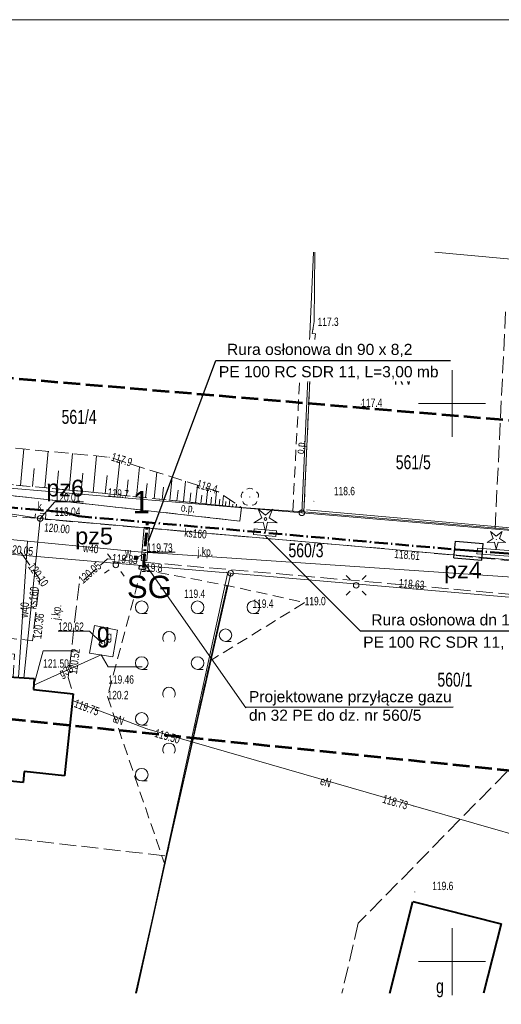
# Model space of a CAD drawing. Header units: metres. Extents: x 6522727 to 6522922, y 5980994 to 5981134.
# Tile 253 of 256: x 6522811 to 6522854, y 5981046 to 5981134. Entities that reach past the tile are written whole.
import ezdxf

# ---------------------------------------------------------------- set-up
doc = ezdxf.new("R2010")
doc.units = ezdxf.units.M
doc.header["$MEASUREMENT"] = 0
doc.set_wipeout_variables(frame=1)
for name, pattern in [('1.5_0.5', [2, 1.5, -0.5]), ('ACAD_ISO04W100', [30.5, 24, -3, 0.5, -3]), ('ACAD_ISO10W100', [18.5, 12, -3, 0.5, -3]), ('mz1.0_0.5', [1.5, 1, -0.5]), ('mz1.25_0.5', [1.75, 1.25, -0.5])]:
    doc.linetypes.add(name, pattern=pattern)
doc.layers.get('0').update_dxf_attribs({"color": 2})
for name, color, linetype, lineweight in [('-HYBRIS - GAZOCIAG - OPISY', 52, 'Continuous', 20), ('-HYBRIS - GAZOCIĄG - RURA OSŁONOWA', 52, 'Continuous', 20), ('-HYBRIS - GAZOCIĄG - TRASA', 52, 'ACAD_ISO04W100', 50), ('-HYBRIS - KOMORY MONTAŻOWE', 4, 'Continuous', 30), ('-HYBRIS - PRZYŁĄCZE - OPISY', 251, 'Continuous', 20), ('-HYBRIS - PRZYŁĄCZE - RURA OSŁONOWA', 251, 'Continuous', 20), ('-HYBRIS - PRZYŁĄCZE - TRASA', 251, 'ACAD_ISO04W100', 50), ('000 Inne (niezydentyfikowane)', 7, 'Continuous', 0), ('202-Punkt graniczny stabilizowany trwale', 7, 'Continuous', 0), ('209-Opis konturu klasyfikacyjnego', 7, 'Continuous', 0), ('211-Nr działki', 7, 'Continuous', 0), ('217-Granica konturu klasyfikcyjnego', 7, 'Continuous', 0), ('219-Linia granicy', 7, 'Continuous', 0), ('312-Budynek (powierzchnia)', 7, 'Continuous', 0), ('312-Numer ewidencyjny budynku-Atr124', 7, 'Continuous', 0), ('623-Punkt rzędnej przewodu-SGPOD', 7, 'Continuous', 0), ('623-Punkt rzędnej przewodu-SGPOD-Atr2', 7, 'Continuous', 0), ('623-Punkt rzędnej przewodu-SGPOD-Atr3', 7, 'Continuous', 0), ('625-Punkt rzędnej przewodu-SEPOD', 7, 'Continuous', 0), ('625-Punkt rzędnej przewodu-SEPOD-Atr2', 7, 'Continuous', 0), ('903-Żywopłot', 7, 'Continuous', 0), ('brama (linia)', 7, 'Continuous', 0), ('brama (linia) - symbol', 7, 'Continuous', 0), ('drzewo iglaste (punkt)', 7, 'Continuous', 0), ('drzewo iglaste - pomnik przyrody (punkt)', 7, 'Continuous', 0), ('drzewo liściaste (punkt)', 7, 'Continuous', 0), ('inny obiekt przyrodniczy (powierzchnia)', 7, 'Continuous', 0), ('inny obiekt przyrodniczy (powierzchnia)-Atr17', 7, 'Continuous', 0), ('jezdnia (powierzchnia)', 7, 'Continuous', 0), ('jezdnia (powierzchnia)-Atr17', 7, 'Continuous', 0), ('komora podziemna - przewód gazowy (powierzchnia)', 7, 'Continuous', 0), ('komora podziemna - przewód gazowy (powierzchnia)-Atr17', 7, 'Continuous', 0), ('latarnia (punkt)', 7, 'Continuous', 0), ('Level 18', 7, 'Continuous', 0), ('Level 41', 7, 'Continuous', 0), ('Level 63', 7, 'Continuous', 0), ('ogrodzenie trwałe (linia)', 7, 'Continuous', 0), ('przewód elektroenergetyczny (linia)', 7, 'Continuous', 0), ('przewód elektroenergetyczny (linia)-Atr1', 7, 'Continuous', 0), ('przewód gazowy (linia)', 7, 'Continuous', 0), ('przewód gazowy (linia)-Atr1', 7, 'Continuous', 0), ('przewód kanalizacyjny (linia)', 7, 'Continuous', 0), ('przewód kanalizacyjny (linia)-Atr1', 7, 'Continuous', 0), ('przewód wodociągowy (linia)', 7, 'Continuous', 0), ('przewód wodociągowy (linia)-Atr1', 7, 'Continuous', 0), ('punkt o określonej wysokości (sieć gazowa)', 7, 'Continuous', 0), ('punkt o określonej wysokości (sieć gazowa)-Atr2', 7, 'Continuous', 0), ('punkt o określonej wysokości (sieć kanalizacyjna)', 7, 'Continuous', 0), ('punkt o określonej wysokości (sieć kanalizacyjna)-Atr2', 7, 'Continuous', 0), ('punkt o określonej wysokości (sieć kanalizacyjna)-Atr3', 7, 'Continuous', 0), ('punkt o określonej wysokości (sieć wodociągowa)', 7, 'Continuous', 0), ('punkt o określonej wysokości (sieć wodociągowa)-Atr2', 7, 'Continuous', 0), ('punkt wysokościowy naturalny', 7, 'Continuous', 0), ('punkt wysokościowy naturalny-Atr2', 7, 'Continuous', 0), ('punkt wysokościowy sztuczny', 7, 'Continuous', 0), ('punkt wysokościowy sztuczny-Atr2', 7, 'Continuous', 0), ('skarpa nieumocniona (powierzchnia)', 7, 'Continuous', 0), ('właz okrągły - siec gazowa (punkt)', 7, 'Continuous', 0), ('właz okrągły - siec gazowa (punkt)-Atr17', 7, 'Continuous', 0), ('właz okrągły - siec kanalizacyjna (punkt)', 7, 'Continuous', 0), ('właz okrągły - siec kanalizacyjna (punkt)-Atr17', 7, 'Continuous', 0), ('zadrzewienie (powierzchnia)', 7, 'Continuous', 0), ('zadrzewienie (powierzchnia) - symbol', 7, 'Continuous', 0), ('zasuwa - siec wodociągowa (punkt)', 7, 'Continuous', 0), ('zasuwa - siec wodociągowa (punkt)-Atr17', 7, 'Continuous', 0)]:
    doc.layers.add(name, color=color, linetype=linetype, lineweight=lineweight)
doc.styles.add('- POSESJA -', font='arial.ttf', dxfattribs={"height": 1})
doc.styles.get("Standard").update_dxf_attribs({"font": 'txt.shx', "width": 0.75})
doc.linetypes.add('902-500', pattern='A,3.75,[1,ksztalty.shx,S=0.5,R=0,X=0,Y=0],3.75', length=7.5)
doc.linetypes.add('903-500', pattern='A,0,-0.001,[6,ksztalty.shx,S=0.667,R=0,X=0,Y=0],0,-3', length=3.001)

# ---------------------------------------------------------------- blocks, each defined once
blk = doc.blocks.new('202')
at = {"color": 0, "linetype": 'Continuous', "lineweight": -2}
blk.add_circle((0, 0), 0.25, dxfattribs=at)
blk = doc.blocks.new('PW01')
at = {"linetype": 'Continuous', "lineweight": -2}
h = blk.add_hatch(color=0, dxfattribs=at)
edge = h.paths.add_edge_path()
edge.add_arc((0, 0), 0.045, 0, 360)
blk = doc.blocks.new('US25')
at = {"linetype": 'Continuous', "lineweight": -2}
h = blk.add_hatch(color=0, dxfattribs=at)
edge = h.paths.add_edge_path()
edge.add_arc((0, 0), 0.2, 0, 360)
blk = doc.blocks.new('US22')
at = {"color": 0, "linetype": 'Continuous', "lineweight": -2}
blk.add_circle((0, 0), 0.25, dxfattribs=at)
blk = doc.blocks.new('621')
at = {"linetype": 'Continuous', "lineweight": -2}
h = blk.add_hatch(color=0, dxfattribs=at)
edge = h.paths.add_edge_path()
edge.add_arc((0, 0), 0.05, 0, 360)
blk = doc.blocks.new('PW02')
at = {"linetype": 'Continuous', "lineweight": -2}
h = blk.add_hatch(color=0, dxfattribs=at)
edge = h.paths.add_edge_path()
edge.add_arc((0, 0), 0.045, 0, 360)
blk = doc.blocks.new('SM01')
at = {"color": 0, "linetype": 'Continuous', "lineweight": -2}
for p, q in [((-0.53, 0.531), (-0.883, 0.884)), ((0.531, 0.531), (0.884, 0.884)), ((-0.53, -0.53), (-0.883, -0.883)), ((0.531, -0.53), (0.884, -0.883))]:
    blk.add_line(p, q, dxfattribs=at)
blk.add_circle((0, 0), 0.25, dxfattribs=at)
blk = doc.blocks.new('OP012')
at = {"color": 0, "linetype": 'Continuous', "lineweight": -2}
for p, q in [((-0.324, 0.104), (-0.65, 0.893)), ((-0.65, 0.893), (0, 0.34)), ((0, 0.34), (0.65, 0.893)), ((0.65, 0.893), (0.324, 0.104)), ((-1.051, -0.342), (-0.324, 0.104)), ((0.324, 0.104), (1.051, -0.342)), ((-0.2, -0.276), (-1.051, -0.342)), ((0, -1.106), (-0.2, -0.276)), ((0.2, -0.276), (0, -1.106)), ((1.051, -0.342), (0.2, -0.276))]:
    blk.add_line(p, q, dxfattribs=at)
blk.add_circle((0, 0), 0.125, dxfattribs=at)
blk = doc.blocks.new('OP021')
at = {"linetype": 'Continuous', "lineweight": -2}
h = blk.add_hatch(color=0, dxfattribs=at)
edge = h.paths.add_edge_path()
edge.add_arc((0, 0), 0.05, 0, 360)
at = {"color": 0, "linetype": 'Continuous', "lineweight": -2}
for centre, start, end in [((-0.38, 0.124), 121.308, 202.548), ((0, 0.4), 49.272, 130.728), ((0.38, 0.124), 337.452, 58.692), ((-0.235, -0.324), 193.221, 274.871), ((0.235, -0.324), 265.129, 346.779)]:
    blk.add_arc(centre, 0.4, start, end, dxfattribs=at)
blk = doc.blocks.new('OP011')
at = {"linetype": 'Continuous', "lineweight": -2}
h = blk.add_hatch(color=0, dxfattribs=at)
edge = h.paths.add_edge_path()
edge.add_arc((0, 0), 0.05, 0, 360)
at = {"color": 0, "linetype": 'Continuous', "lineweight": -2}
for p, q in [((-0.828, -0.268), (-0.283, 0.093)), ((-0.283, 0.093), (-0.512, 0.706)), ((-0.512, 0.706), (0, 0.299)), ((0, 0.299), (0.512, 0.706)), ((0.512, 0.706), (0.283, 0.093)), ((0.283, 0.093), (0.828, -0.268)), ((-0.175, -0.24), (-0.828, -0.268)), ((0, -0.87), (-0.175, -0.24)), ((0.175, -0.24), (0, -0.87)), ((0.828, -0.268), (0.175, -0.24))]:
    blk.add_line(p, q, dxfattribs=at)
blk = doc.blocks.new('TL02')
at = {"color": 0, "linetype": 'Continuous', "lineweight": -2}
blk.add_arc((-0.45, 0.338), 0.562, 323.13, 216.87, dxfattribs=at)
blk = doc.blocks.new('TL04')
at = {"color": 0, "linetype": 'Continuous', "lineweight": -2}
blk.add_line((0.398, -0.164), (0.898, -0.164), dxfattribs=at)
blk.add_circle((0.398, 0.398), 0.562, dxfattribs=at)
blk = doc.blocks.new('OK02')
at = {"color": 0, "linetype": 'Continuous', "lineweight": -2}
for centre, start, end in [((-1.5, 0), 0, 60), ((1.5, 0), 120, 180)]:
    blk.add_arc(centre, 1.5, start, end, dxfattribs=at)

msp = doc.modelspace()

# ---------------------------------------------------------------- linework, layer by layer
at = {"layer": '-HYBRIS - GAZOCIAG - OPISY', "linetype": 'Continuous', "lineweight": 25}
msp.add_line((6522833.213, 5981088.176), (6522841.77, 5981079.621), dxfattribs=at)
at = {"layer": '-HYBRIS - GAZOCIĄG - RURA OSŁONOWA', "linetype": 'Continuous', "ltscale": 0.1}
for p, q in [((6522832.217, 5981088.263), (6522832.261, 5981088.762)), ((6522832.261, 5981088.762), (6522834.253, 5981088.586)), ((6522832.217, 5981088.263), (6522834.209, 5981088.088)), ((6522834.209, 5981088.088), (6522834.253, 5981088.586)), ((6522852.223, 5981086.523), (6522852.266, 5981087.021))]:
    msp.add_line(p, q, dxfattribs=at)
at = {"layer": '-HYBRIS - GAZOCIĄG - RURA OSŁONOWA', "linetype": 'ByBlock'}
for points in [[(6522852.266, 5981087.024), (6522877.358, 5981085.169), (6522890.282, 5981084.518), (6522901.153, 5981083.582)], [(6522852.223, 5981086.526), (6522877.327, 5981084.67), (6522890.248, 5981084.02), (6522901.11, 5981083.084)]]:
    msp.add_lwpolyline(points, dxfattribs=at)
at = {"layer": '-HYBRIS - GAZOCIĄG - TRASA', "linetype": 'ACAD_ISO10W100', "ltscale": 0.1}
for p, q in [((6522806.098, 5981091.069), (6522815.281, 5981090.259)), ((6522815.281, 5981090.259), (6522812.888, 5981090.47)), ((6522816.537, 5981089.898), (6522815.281, 5981090.259)), ((6522816.537, 5981089.898), (6522850.327, 5981086.917))]:
    msp.add_line(p, q, dxfattribs=at)
at = {"layer": '-HYBRIS - GAZOCIĄG - TRASA', "linetype": 'ACAD_ISO04W100', "ltscale": 0.1}
msp.add_line((6522850.327, 5981086.917), (6522877.342, 5981084.92), dxfattribs=at)
at = {"layer": '-HYBRIS - KOMORY MONTAŻOWE', "linetype": 'Continuous', "lineweight": 30}
for p, q in [((6522850.161, 5981086.177), (6522850.293, 5981087.671)), ((6522850.293, 5981087.671), (6522852.783, 5981087.451)), ((6522852.651, 5981085.956), (6522852.783, 5981087.451)), ((6522850.161, 5981086.177), (6522852.651, 5981085.956))]:
    msp.add_line(p, q, dxfattribs=at)
at = {"layer": '-HYBRIS - PRZYŁĄCZE - OPISY', "linetype": 'Continuous', "lineweight": 25}
msp.add_line((6522822.796, 5981087.653), (6522828.84, 5981103.855), dxfattribs=at)
at = {"layer": '-HYBRIS - PRZYŁĄCZE - RURA OSŁONOWA', "color": 251, "ltscale": 0.1}
for p, q in [((6522822.149, 5981085.937), (6522822.402, 5981088.928)), ((6522822.402, 5981088.928), (6522822.9, 5981088.886)), ((6522822.647, 5981085.895), (6522822.9, 5981088.886)), ((6522822.149, 5981085.937), (6522822.647, 5981085.895))]:
    msp.add_line(p, q, dxfattribs=at)
at = {"layer": '-HYBRIS - PRZYŁĄCZE - TRASA', "color": 251, "linetype": 'ACAD_ISO10W100', "lineweight": 60, "ltscale": 0.1}
msp.add_line((6522822.348, 5981085.318), (6522822.689, 5981089.355), dxfattribs=at)
at = {"layer": '-HYBRIS - PRZYŁĄCZE - TRASA', "color": 251, "linetype": 'ByBlock', "lineweight": 30, "ltscale": 0.2}
for p, q in [((6522821.947, 5981085.499), (6522821.922, 5981085.2)), ((6522821.922, 5981085.2), (6522822.52, 5981085.149)), ((6522821.947, 5981085.499), (6522822.346, 5981085.465)), ((6522822.346, 5981085.465), (6522822.545, 5981085.448)), ((6522822.545, 5981085.448), (6522822.52, 5981085.149))]:
    msp.add_line(p, q, dxfattribs=at)
at = {"layer": '000 Inne (niezydentyfikowane)', "color": 7, "linetype": 'Continuous', "lineweight": 0, "flags": 128}
for points in [[(6522811.32, 5981092.65), (6522811.63, 5981095.93)], [(6522813.5, 5981092.45), (6522813.81, 5981095.72)], [(6522815.68, 5981092.24), (6522815.98, 5981095.51)], [(6522817.84, 5981092.04), (6522818.15, 5981095.3)], [(6522819.91, 5981091.83), (6522820.22, 5981094.89)], [(6522812.41, 5981092.55), (6522812.56, 5981094.19)], [(6522814.59, 5981092.34), (6522814.74, 5981093.98)], [(6522821.72, 5981091.64), (6522822, 5981094.33)], [(6522816.76, 5981092.14), (6522816.92, 5981093.77)], [(6522818.91, 5981091.93), (6522819.08, 5981093.56)], [(6522820.84, 5981091.73), (6522820.99, 5981093.17)], [(6522823.31, 5981091.48), (6522823.55, 5981093.84)], [(6522824.71, 5981091.33), (6522824.92, 5981093.4)], [(6522822.54, 5981091.56), (6522822.67, 5981092.82)], [(6522824.03, 5981091.4), (6522824.15, 5981092.51)], [(6522825.34, 5981091.27), (6522825.44, 5981092.24)], [(6522825.93, 5981091.21), (6522826.12, 5981093.03)], [(6522827.01, 5981091.1), (6522827.18, 5981092.69)], [(6522827.96, 5981091), (6522828.1, 5981092.4)], [(6522826.49, 5981091.15), (6522826.58, 5981092)], [(6522827.5, 5981091.05), (6522827.58, 5981091.79)], [(6522828.38, 5981090.96), (6522828.45, 5981091.61)], [(6522828.78, 5981090.91), (6522828.9, 5981092.15)], [(6522829.12, 5981090.88), (6522829.18, 5981091.42)], [(6522829.42, 5981090.85), (6522829.52, 5981091.77)], [(6522830.01, 5981090.79), (6522830.07, 5981091.39)], [(6522829.7, 5981090.82), (6522829.74, 5981091.21)], [(6522830.33, 5981090.75), (6522830.35, 5981090.97)], [(6522830.64, 5981090.72), (6522830.67, 5981090.99)]]:
    msp.add_lwpolyline(points, dxfattribs=at)
at = {"layer": '217-Granica konturu klasyfikcyjnego', "color": 3, "linetype": '1.5_0.5', "lineweight": 0, "flags": 128}
for points in [[(6522853.85, 5981088.74), (6522854.8, 5981108.39)], [(6522874.51, 5981086.99), (6522841.59, 5981053.43)], [(6522790.97, 5981063.29), (6522824.41, 5981059.45)], [(6522841.59, 5981053.43), (6522840.127, 5981047.153)]]:
    msp.add_lwpolyline(points, dxfattribs=at)
at = {"layer": '219-Linia granicy', "color": 7, "linetype": 'Continuous', "lineweight": 0, "flags": 128}
for points in [[(6522836.54, 5981090.21), (6522837.586, 5981113.559)], [(6522848.462, 5981113.559), (6522888.46, 5981109.9)], [(6522789.87, 5981094.16), (6522836.54, 5981090.21)], [(6522891.78, 5981085.53), (6522836.54, 5981090.21)], [(6522796.43, 5981087.7), (6522830.16, 5981084.79)], [(6522821.628, 5981047.153), (6522830.16, 5981084.79)], [(6522830.16, 5981084.79), (6522890.4, 5981079.6)]]:
    msp.add_lwpolyline(points, dxfattribs=at)
at = {"layer": '312-Budynek (powierzchnia)', "color": 7, "linetype": 'Continuous', "lineweight": 40, "flags": 128}
for points in [[(6522809.84, 5981075.55), (6522812.55, 5981075.36)], [(6522812.55, 5981075.36), (6522812.5, 5981074.37)], [(6522812.5, 5981074.37), (6522816.04, 5981073.98)], [(6522816.04, 5981073.98), (6522815.26, 5981066.64)], [(6522811.56, 5981066.03), (6522800.99, 5981067.15)], [(6522811.67, 5981067.03), (6522811.56, 5981066.03)], [(6522815.26, 5981066.64), (6522811.67, 5981067.03)], [(6522844.431, 5981047.153), (6522846.49, 5981055.37)], [(6522846.49, 5981055.37), (6522854.39, 5981053.38)], [(6522854.39, 5981053.38), (6522852.818, 5981047.153)]]:
    msp.add_lwpolyline(points, dxfattribs=at)
at = {"layer": '623-Punkt rzędnej przewodu-SGPOD-Atr2', "color": 52, "flags": 128}
for points in [[(6522812.52, 5981074.77), (6522813.36, 5981077.84), (6522816.427, 5981077.84)], [(6522818.55, 5981077.47), (6522819.19, 5981076.41), (6522822.225, 5981076.41)]]:
    msp.add_lwpolyline(points, dxfattribs=at)
at = {"layer": '903-Żywopłot', "color": 7, "linetype": '903-500', "lineweight": 0, "flags": 128}
for points in [[(6522891.98, 5981085.68), (6522866.02, 5981087.89), (6522836.94, 5981090.48)], [(6522821.678, 5981047.153), (6522829.86, 5981084.73)]]:
    msp.add_lwpolyline(points, dxfattribs=at)
at = {"layer": 'brama (linia)', "color": 7, "linetype": 'Continuous', "lineweight": 0, "flags": 128}
msp.add_lwpolyline([(6522837.77, 5981106.25), (6522837.27, 5981102.69)], dxfattribs=at)
at = {"layer": 'inny obiekt przyrodniczy (powierzchnia)', "color": 7, "linetype": 'mz1.0_0.5', "lineweight": 0, "flags": 128}
msp.add_lwpolyline([(6522797.75, 5981093.93), (6522818.66, 5981091.96), (6522831.14, 5981090.67), (6522830.98, 5981089.47), (6522818.57, 5981090.86), (6522797.66, 5981093.15), (6522797.75, 5981093.93)], close=True, dxfattribs=at)
at = {"layer": 'inny obiekt przyrodniczy (powierzchnia)', "color": 7, "linetype": 'mz1.0_0.5', "lineweight": 0}
msp.add_3dface([(6522835.72, 5981090.36), (6522836.37, 5981102.63), (6522837.27, 5981102.69), (6522836.72, 5981090.28)], dxfattribs=at)
at = {"layer": 'jezdnia (powierzchnia)', "color": 7, "linetype": '1.5_0.5', "lineweight": 0, "flags": 128}
for points in [[(6522894.44, 5981085.38), (6522892.95, 5981085.6), (6522892.81, 5981085.28), (6522892.32, 5981084.91), (6522891.75, 5981084.75), (6522885.05, 5981085.09), (6522880.55, 5981085.66), (6522879.11, 5981085.84), (6522877.63, 5981084.52), (6522876.89, 5981084.47), (6522876.82, 5981084.01), (6522861.1, 5981085.34), (6522844.98, 5981086.9), (6522813.56, 5981089.62), (6522813.61, 5981090.13), (6522812.68, 5981090.21), (6522812.62, 5981089.73), (6522797.06, 5981091.1), (6522796.44, 5981088.08), (6522808.41, 5981086.98), (6522807.65, 5981079.25), (6522804.62, 5981079.58), (6522804.19, 5981079.22), (6522803.95, 5981077.29), (6522802.68, 5981077.37), (6522801.95, 5981077.23), (6522800.8, 5981076.28), (6522801.78, 5981075.89), (6522803.06, 5981076.86), (6522804.57, 5981076.68), (6522805.4, 5981075.64), (6522805.67, 5981078.02), (6522810.8, 5981077.54), (6522810.66, 5981075.5), (6522812.55, 5981075.36), (6522812.5, 5981074.37), (6522816.04, 5981073.98), (6522815.6, 5981075.46), (6522816.58, 5981083.82), (6522819.13, 5981086.07), (6522844.91, 5981083.82), (6522863.47, 5981082.16), (6522863.75, 5981080.92), (6522863.58, 5981080.26), (6522863, 5981079.44), (6522861.83, 5981078.79), (6522860.79, 5981077.96), (6522860.38, 5981077.42), (6522860.05, 5981076.5), (6522872.26, 5981075.33), (6522878.15, 5981074.07), (6522877.27, 5981075.23), (6522876.93, 5981075.9), (6522876.9, 5981076.32), (6522879.19, 5981080.77), (6522884.37, 5981080.27), (6522886.39, 5981080.06), (6522887.72, 5981079.88), (6522890.24, 5981079.63), (6522890.88, 5981079.15), (6522891.29, 5981078.56), (6522891.4, 5981077.84), (6522892.62, 5981076.27), (6522893.14, 5981078.66), (6522894.44, 5981085.38)], [(6522810.14, 5981086.85), (6522809.33, 5981079.08), (6522812.41, 5981078.74), (6522813.06, 5981084.24), (6522811.3, 5981086.73), (6522810.14, 5981086.85)]]:
    msp.add_lwpolyline(points, close=True, dxfattribs=at)
at = {"layer": 'komora podziemna - przewód gazowy (powierzchnia)', "color": 40, "linetype": 'Continuous', "lineweight": 0}
msp.add_3dface([(6522817.97, 5981080.1), (6522820.01, 5981079.69), (6522819.61, 5981077.31), (6522817.5, 5981077.62)], dxfattribs=at)
at = {"layer": 'Level 18', "color": 7, "linetype": 'Continuous', "lineweight": 13}
for p, q in [((6522850, 5981100), (6522850, 5981103)), ((6522850, 5981100), (6522847, 5981100)), ((6522853, 5981100), (6522850, 5981100)), ((6522850, 5981097), (6522850, 5981100)), ((6522850, 5981050), (6522850, 5981053)), ((6522850, 5981050), (6522847, 5981050)), ((6522850, 5981047), (6522850, 5981050)), ((6522853, 5981050), (6522850, 5981050))]:
    msp.add_line(p, q, dxfattribs=at)
at = {"layer": 'Level 41', "color": 3, "linetype": '1.5_0.5', "lineweight": 53}
msp.add_lwpolyline([(6522734.68, 5981079.531), (6522908.035, 5981061.678), (6522913.271, 5981091.378), (6522900.38, 5981094.652), (6522738.976, 5981108.294), (6522734.68, 5981079.531)], close=True, dxfattribs=at)
at = {"layer": 'Level 63', "color": 7, "linetype": 'Continuous', "lineweight": 13}
msp.add_3dface([(6522726.924, 5980994.39), (6522726.924, 5981134.39), (6522920.198, 5981134.39), (6522920.198, 5980994.39)], dxfattribs=at)
at = {"layer": 'ogrodzenie trwałe (linia)', "color": 7, "linetype": '902-500', "lineweight": 13, "flags": 128}
for points in [[(6522837.77, 5981106.25), (6522837.46, 5981106.26), (6522837.65, 5981107.36), (6522837.707, 5981113.559)], [(6522797.66, 5981093.15), (6522818.57, 5981090.86), (6522830.98, 5981089.47), (6522831.14, 5981090.67), (6522835.72, 5981090.36), (6522836.72, 5981090.28), (6522837.27, 5981102.69)], [(6522836.72, 5981090.28), (6522848.4, 5981089.32), (6522880.75, 5981086.52), (6522883.34, 5981086.31), (6522885.84, 5981086.13), (6522885.05, 5981085.09)], [(6522829.84, 5981083.7), (6522828.31, 5981076.94), (6522824.26, 5981058.68), (6522821.732, 5981047.153)]]:
    msp.add_lwpolyline(points, dxfattribs=at)
at = {"layer": 'przewód elektroenergetyczny (linia)', "color": 1, "linetype": 'Continuous', "lineweight": 0, "flags": 128}
msp.add_lwpolyline([(6522877.226, 5981048.251), (6522877.83, 5981052.22), (6522867.33, 5981055.35), (6522866.08, 5981056.77), (6522857.36, 5981060.83), (6522846.54, 5981063.94), (6522822.66, 5981070.84), (6522815.98, 5981073.38)], dxfattribs=at)
at = {"layer": 'przewód gazowy (linia)', "color": 40, "linetype": 'Continuous', "lineweight": 0, "flags": 128}
msp.add_lwpolyline([(6522812.52, 5981074.77), (6522818.55, 5981077.47)], dxfattribs=at)
at = {"layer": 'przewód kanalizacyjny (linia)', "color": 34, "linetype": 'Continuous', "lineweight": 0, "flags": 128}
for points in [[(6522797.88, 5981092.06), (6522813.09, 5981089.7), (6522877.24, 5981084.04)], [(6522811.63, 5981075.42), (6522811.62, 5981075.4), (6522813.09, 5981089.7)]]:
    msp.add_lwpolyline(points, dxfattribs=at)
at = {"layer": 'przewód wodociągowy (linia)', "color": 5, "linetype": 'Continuous', "lineweight": 0, "flags": 128}
for points in [[(6522797.47, 5981089.06), (6522811.97, 5981087.67), (6522821.88, 5981086.72), (6522891.6, 5981081.98)], [(6522811.97, 5981087.67), (6522811.14, 5981075.45)]]:
    msp.add_lwpolyline(points, dxfattribs=at)
at = {"layer": 'punkt o określonej wysokości (sieć gazowa)-Atr2', "color": 7, "flags": 128}
msp.add_lwpolyline([(6522818.64, 5981078.5), (6522817.52, 5981079.61), (6522814.703, 5981079.61)], dxfattribs=at)
at = {"layer": 'punkt o określonej wysokości (sieć kanalizacyjna)-Atr2', "color": 7, "flags": 128}
msp.add_lwpolyline([(6522813.09, 5981089.7), (6522814.39, 5981091.19), (6522816.978, 5981091.19)], dxfattribs=at)
at = {"layer": 'punkt o określonej wysokości (sieć wodociągowa)-Atr2', "color": 7, "flags": 128}
msp.add_lwpolyline([(6522821.71, 5981086.17), (6522822.66, 5981086.69), (6522825.189, 5981086.69)], dxfattribs=at)
at = {"layer": 'skarpa nieumocniona (powierzchnia)', "color": 7, "linetype": 'mz1.25_0.5', "lineweight": 0, "flags": 128}
msp.add_lwpolyline([(6522756.85, 5981096.8), (6522764.14, 5981098.15), (6522781.97, 5981097.21), (6522797.93, 5981097.25), (6522819.27, 5981095.19), (6522829.02, 5981092.11), (6522831.14, 5981090.67), (6522818.66, 5981091.96), (6522797.75, 5981093.93), (6522782.37, 5981094.83), (6522764.02, 5981096.15), (6522756.85, 5981096.8)], close=True, dxfattribs=at)
at = {"layer": 'zadrzewienie (powierzchnia)', "color": 7, "linetype": 'mz1.0_0.5', "lineweight": 0, "flags": 128}
msp.add_lwpolyline([(6522822.16, 5981085.14), (6522829.84, 5981083.7), (6522836.79, 5981082.16), (6522828.31, 5981076.94), (6522824.26, 5981058.68), (6522819.13, 5981073.74), (6522822.16, 5981085.14)], close=True, dxfattribs=at)

# ---------------------------------------------------------------- block references
at = {"layer": '202-Punkt graniczny stabilizowany trwale', "color": 7, "linetype": 'Continuous', "lineweight": 0}
for p in [(6522836.54, 5981090.21), (6522830.16, 5981084.79)]:
    msp.add_blockref('202', p, dxfattribs=at)
at = {"layer": '623-Punkt rzędnej przewodu-SGPOD', "color": 52, "linetype": 'Continuous', "lineweight": 0}
for p in [(6522818.55, 5981077.47), (6522812.52, 5981074.77)]:
    msp.add_blockref('621', p, dxfattribs=at)
at = {"layer": '625-Punkt rzędnej przewodu-SEPOD', "color": 1, "linetype": 'Continuous', "lineweight": 0}
for p in [(6522815.98, 5981073.38), (6522822.66, 5981070.84), (6522846.54, 5981063.94)]:
    msp.add_blockref('621', p, dxfattribs=at)
at = {"layer": 'brama (linia) - symbol', "color": 7, "linetype": 'Continuous', "lineweight": 0, "rotation": 262.005}
msp.add_blockref('OK02', (6522837.52, 5981104.47), dxfattribs=at)
at = {"layer": 'drzewo iglaste (punkt)', "color": 94, "linetype": 'Continuous', "lineweight": 0}
msp.add_blockref('OP011', (6522853.96, 5981087.82), dxfattribs=at)
at = {"layer": 'drzewo iglaste - pomnik przyrody (punkt)', "color": 94, "linetype": 'Continuous', "lineweight": 0}
msp.add_blockref('OP012', (6522833.27, 5981089.65), dxfattribs=at)
at = {"layer": 'drzewo liściaste (punkt)', "color": 94, "linetype": 'Continuous', "lineweight": 0}
msp.add_blockref('OP021', (6522831.88, 5981091.62), dxfattribs=at)
at = {"layer": 'latarnia (punkt)', "color": 7, "linetype": 'Continuous', "lineweight": 0, "rotation": 351.511}
msp.add_blockref('SM01', (6522819.87, 5981085.54), dxfattribs=at)
at = {"layer": 'latarnia (punkt)', "color": 7, "linetype": 'Continuous', "lineweight": 0}
msp.add_blockref('SM01', (6522841.4, 5981083.71), dxfattribs=at)
at = {"layer": 'punkt o określonej wysokości (sieć gazowa)', "color": 40, "linetype": 'Continuous', "lineweight": 0}
msp.add_blockref('PW01', (6522818.64, 5981078.5), dxfattribs=at)
at = {"layer": 'punkt o określonej wysokości (sieć kanalizacyjna)', "color": 34, "linetype": 'Continuous', "lineweight": 0}
msp.add_blockref('PW01', (6522813.09, 5981089.7), dxfattribs=at)
at = {"layer": 'punkt o określonej wysokości (sieć wodociągowa)', "color": 5, "linetype": 'Continuous', "lineweight": 0, "rotation": 354.389}
msp.add_blockref('PW01', (6522821.71, 5981086.17), dxfattribs=at)
at = {"layer": 'punkt wysokościowy naturalny', "color": 7, "linetype": 'Continuous', "lineweight": 0}
for p in [(6522837.56, 5981106.66), (6522841.86, 5981099.94), (6522819.27, 5981095.19), (6522818.66, 5981091.96), (6522829.02, 5981092.11), (6522837.62, 5981091.24), (6522822.16, 5981085.14), (6522829.81, 5981084.88), (6522829.82, 5981083.64), (6522836.79, 5981082.16), (6522843.89, 5981079.23), (6522819.13, 5981073.74), (6522846.66, 5981056.24)]:
    msp.add_blockref('PW01', p, dxfattribs=at)
at = {"layer": 'punkt wysokościowy sztuczny', "color": 7, "linetype": 'Continuous', "lineweight": 0}
for p in [(6522813.56, 5981089.62), (6522844.98, 5981086.9), (6522819.13, 5981086.07), (6522813.06, 5981084.24), (6522816.58, 5981083.82), (6522844.91, 5981083.82), (6522812.41, 5981078.74), (6522815.6, 5981075.46)]:
    msp.add_blockref('PW02', p, dxfattribs=at)
at = {"layer": 'właz okrągły - siec gazowa (punkt)', "color": 7, "linetype": 'Continuous', "lineweight": 0}
msp.add_blockref('US22', (6522818.64, 5981078.5), dxfattribs=at)
at = {"layer": 'właz okrągły - siec kanalizacyjna (punkt)', "color": 7, "linetype": 'Continuous', "lineweight": 0}
msp.add_blockref('US22', (6522813.09, 5981089.7), dxfattribs=at)
at = {"layer": 'zadrzewienie (powierzchnia) - symbol', "color": 7, "linetype": 'Continuous', "lineweight": 0}
for name, p in [('TL04', (6522821.794, 5981081.344)), ('TL04', (6522826.794, 5981081.344)), ('TL04', (6522831.794, 5981081.344)), ('TL02', (6522825.083, 5981078.68)), ('TL04', (6522829.294, 5981078.844)), ('TL04', (6522821.794, 5981076.344)), ('TL04', (6522826.794, 5981076.344)), ('TL02', (6522825.083, 5981073.68)), ('TL04', (6522821.794, 5981071.344)), ('TL02', (6522825.083, 5981068.68)), ('TL04', (6522821.794, 5981066.344))]:
    msp.add_blockref(name, p, dxfattribs=at)
at = {"layer": 'zasuwa - siec wodociągowa (punkt)', "color": 7, "linetype": 'Continuous', "lineweight": 0, "rotation": 354.389}
msp.add_blockref('US25', (6522821.71, 5981086.17), dxfattribs=at)

# ---------------------------------------------------------------- texts
at = {"layer": '-HYBRIS - GAZOCIAG - OPISY', "linetype": 'Continuous', "lineweight": 25, "char_height": 1.5, "width": 40.82994, "attachment_point": 1, "style": '- POSESJA -'}
for s, insert in [('pz6', (6522813.638, 5981093.173)), ('pz5', (6522816.23, 5981088.879)), ('pz4', (6522849.276, 5981085.832))]:
    msp.add_mtext(s, dxfattribs=dict(at, insert=insert))
at = {"layer": '-HYBRIS - PRZYŁĄCZE - OPISY', "color": 251, "linetype": 'Continuous', "lineweight": 25, "char_height": 2, "width": 40.82994, "attachment_point": 1, "style": '- POSESJA -'}
for s, insert in [('1', (6522821.37, 5981092.157)), ('SG', (6522820.856, 5981084.57))]:
    msp.add_mtext(s, dxfattribs=dict(at, insert=insert))
at = {"layer": '209-Opis konturu klasyfikacyjnego', "color": 3, "linetype": 'Continuous', "lineweight": 0, "insert": (6522844.775, 5981101.701), "char_height": 1.25, "attachment_point": 7, "line_spacing_factor": 0.6}
msp.add_mtext('\\FGEODEZJA;RV', dxfattribs=at)
at = {"layer": '211-Nr działki', "color": 7, "linetype": 'Continuous', "lineweight": 0, "char_height": 1.25, "line_spacing_factor": 0.6}
for s, insert, attachment_point in [('\\FGEODEZJA;561/4', (6522815.011, 5981099.428), 1), ('\\FGEODEZJA;561/5', (6522844.951, 5981095.365), 1), ('\\FGEODEZJA;560/3', (6522835.339, 5981087.471), 1), ('\\FGEODEZJA;560/1', (6522848.678, 5981074.614), 7)]:
    msp.add_mtext(s, dxfattribs=dict(at, insert=insert, attachment_point=attachment_point))
at = {"layer": '312-Numer ewidencyjny budynku-Atr124', "color": 7, "insert": (6522848.91, 5981047.602), "char_height": 1.25, "attachment_point": 5, "line_spacing_factor": 0.6}
msp.add_mtext('\\FGEODEZJA;g', dxfattribs=at)
at = {"layer": '623-Punkt rzędnej przewodu-SGPOD-Atr3', "color": 52, "char_height": 0.75, "attachment_point": 7, "line_spacing_factor": 0.6}
for s, insert in [('\\FGEODEZJA;121.50', (6522813.36, 5981076.319)), ('\\FGEODEZJA;119.46', (6522819.19, 5981074.889))]:
    msp.add_mtext(s, dxfattribs=dict(at, insert=insert))
at = {"layer": '625-Punkt rzędnej przewodu-SEPOD-Atr2', "color": 1, "char_height": 0.75, "attachment_point": 4, "line_spacing_factor": 0.6}
for s, insert, rotation in [('\\FGEODEZJA;119.75', (6522816.186, 5981073.173), 339.181), ('\\FGEODEZJA;119.50', (6522823.385, 5981070.5), 343.884), ('\\FGEODEZJA;118.73', (6522843.795, 5981064.6), 343.884)]:
    msp.add_mtext(s, dxfattribs=dict(at, insert=insert, rotation=rotation))
at = {"layer": 'inny obiekt przyrodniczy (powierzchnia)-Atr17', "color": 7, "char_height": 0.75, "attachment_point": 7, "line_spacing_factor": 0.6}
for insert, rotation in [((6522836.928, 5981095.409), 82.87503), ((6522825.659, 5981090.101), 355.14002)]:
    msp.add_mtext('\\FGEODEZJA;o.p.', dxfattribs=dict(at, insert=insert, rotation=rotation))
at = {"layer": 'jezdnia (powierzchnia)-Atr17', "color": 7, "char_height": 0.75, "attachment_point": 7, "line_spacing_factor": 0.6}
for insert, rotation in [((6522827.199, 5981086.13), 359.691), ((6522815.058, 5981080.552), 83.565)]:
    msp.add_mtext('\\FGEODEZJA;j.kp.', dxfattribs=dict(at, insert=insert, rotation=rotation))
at = {"layer": 'komora podziemna - przewód gazowy (powierzchnia)-Atr17', "color": 40, "insert": (6522818.17, 5981078.117), "char_height": 1.75, "attachment_point": 7, "line_spacing_factor": 0.6}
msp.add_mtext('\\FGEODEZJA;\\H1x;\\W0.903;g', dxfattribs=at)
at = {"layer": 'przewód elektroenergetyczny (linia)-Atr1', "color": 1, "char_height": 0.75, "attachment_point": 4, "line_spacing_factor": 0.6}
for insert, rotation in [((6522819.666, 5981071.843), 339.181), ((6522838.215, 5981066.22), 343.884)]:
    msp.add_mtext('\\FGEODEZJA;eN', dxfattribs=dict(at, insert=insert, rotation=rotation))
at = {"layer": 'przewód gazowy (linia)-Atr1', "color": 7, "insert": (6522814.891, 5981075.696), "char_height": 0.75, "attachment_point": 4, "rotation": 24.12101, "line_spacing_factor": 0.6}
msp.add_mtext('\\FGEODEZJA;g30', dxfattribs=at)
at = {"layer": 'przewód kanalizacyjny (linia)-Atr1', "color": 34, "char_height": 0.75, "attachment_point": 4, "line_spacing_factor": 0.6}
for insert, rotation in [((6522826.016, 5981088.434), 354.958), ((6522812.381, 5981081.588), 84.13102)]:
    msp.add_mtext('\\FGEODEZJA;ks160', dxfattribs=dict(at, insert=insert, rotation=rotation))
at = {"layer": 'przewód wodociągowy (linia)-Atr1', "color": 5, "char_height": 0.75, "attachment_point": 4, "line_spacing_factor": 0.6}
for insert, rotation in [((6522816.938, 5981087.066), 354.52399), ((6522811.635, 5981080.812), 86.137)]:
    msp.add_mtext('\\FGEODEZJA;w40', dxfattribs=dict(at, insert=insert, rotation=rotation))
at = {"layer": 'punkt o określonej wysokości (sieć gazowa)-Atr2', "color": 40, "insert": (6522814.703, 5981079.618), "char_height": 0.75, "attachment_point": 7, "line_spacing_factor": 0.6}
msp.add_mtext('\\FGEODEZJA;120.62', dxfattribs=at)
at = {"layer": 'punkt o określonej wysokości (sieć kanalizacyjna)-Atr2', "color": 34, "insert": (6522814.39, 5981091.198), "char_height": 0.75, "attachment_point": 7, "line_spacing_factor": 0.6}
msp.add_mtext('\\FGEODEZJA;120.01', dxfattribs=at)
at = {"layer": 'punkt o określonej wysokości (sieć kanalizacyjna)-Atr3', "color": 34, "insert": (6522814.39, 5981089.923), "char_height": 0.75, "attachment_point": 7, "line_spacing_factor": 0.6}
msp.add_mtext('\\FGEODEZJA;118.04', dxfattribs=at)
at = {"layer": 'punkt o określonej wysokości (sieć wodociągowa)-Atr2', "color": 5, "insert": (6522822.66, 5981086.698), "char_height": 0.75, "attachment_point": 7, "line_spacing_factor": 0.6}
msp.add_mtext('\\FGEODEZJA;119.73', dxfattribs=at)
at = {"layer": 'punkt wysokościowy naturalny-Atr2', "color": 7, "char_height": 0.75, "attachment_point": 7, "line_spacing_factor": 0.6}
for s, insert in [('\\FGEODEZJA;117.3', (6522837.95, 5981106.94)), ('\\FGEODEZJA;117.4', (6522841.86, 5981099.69)), ('\\FGEODEZJA;118.6', (6522839.41, 5981091.77)), ('\\FGEODEZJA;119.8', (6522822.16, 5981084.89)), ('\\FGEODEZJA;119.4', (6522825.99, 5981082.57)), ('\\FGEODEZJA;119.0', (6522836.79, 5981081.91)), ('\\FGEODEZJA;119.4', (6522832.11, 5981081.68)), ('\\FGEODEZJA;118.8', (6522843.89, 5981078.98)), ('\\FGEODEZJA;120.2', (6522819.13, 5981073.49)), ('\\FGEODEZJA;119.6', (6522848.22, 5981056.39))]:
    msp.add_mtext(s, dxfattribs=dict(at, insert=insert))
for s, insert, rotation in [('\\FGEODEZJA;117.9', (6522819.385, 5981094.892), 342.46802), ('\\FGEODEZJA;118.4', (6522827.035, 5981092.472), 342.46802), ('\\FGEODEZJA;119.7', (6522819.104, 5981091.661), 354.09801)]:
    msp.add_mtext(s, dxfattribs=dict(at, insert=insert, rotation=rotation))
at = {"layer": 'punkt wysokościowy sztuczny-Atr2', "color": 7, "char_height": 0.75, "line_spacing_factor": 0.6}
for s, insert, attachment_point, rotation in [('\\FGEODEZJA;120.00', (6522813.418, 5981088.531), 7, 355.05197), ('\\FGEODEZJA;120.05', (6522810.134, 5981086.601), 7, 354.09398), ('\\FGEODEZJA;118.61', (6522844.86, 5981086.91), 1, 354.99101), ('\\FGEODEZJA;120.05', (6522816.925, 5981083.793), 7, 41.42299), ('\\FGEODEZJA;119.85', (6522819.508, 5981085.781), 7, 355.01201), ('\\FGEODEZJA;120.10', (6522811.946, 5981085.386), 7, 305.254), ('\\FGEODEZJA;118.63', (6522845.188, 5981083.541), 7, 355.04801), ('\\FGEODEZJA;120.36', (6522812.44, 5981078.95), 1, 83.26), ('\\FGEODEZJA;120.52', (6522815.64, 5981075.8), 1, 83.314)]:
    msp.add_mtext(s, dxfattribs=dict(at, insert=insert, attachment_point=attachment_point, rotation=rotation))
at = {"layer": 'właz okrągły - siec gazowa (punkt)-Atr17', "color": 7, "insert": (6522819.1, 5981078.57), "char_height": 0.75, "attachment_point": 7, "line_spacing_factor": 0.6}
msp.add_mtext('\\FGEODEZJA;g', dxfattribs=at)
at = {"layer": 'właz okrągły - siec kanalizacyjna (punkt)-Atr17', "color": 7, "insert": (6522812.87, 5981090.43), "char_height": 0.75, "attachment_point": 7, "line_spacing_factor": 0.6}
msp.add_mtext('\\FGEODEZJA;k', dxfattribs=at)
at = {"layer": 'zasuwa - siec wodociągowa (punkt)-Atr17', "color": 7, "insert": (6522820.7, 5981086.29), "char_height": 0.75, "attachment_point": 7, "line_spacing_factor": 0.6}
msp.add_mtext('\\FGEODEZJA;w', dxfattribs=at)

# ---------------------------------------------------------------- next in the draw order: wipeouts: each hides what was drawn before it
at = {"linetype": 'Continuous', "lineweight": 25}
for points, layer in [([(6522841.77, 5981081.478), (6522841.77, 5981077.765), (6522862.79, 5981077.765), (6522862.79, 5981081.478)], '-HYBRIS - GAZOCIAG - OPISY'), ([(6522828.84, 5981105.712), (6522828.84, 5981101.999), (6522849.86, 5981101.999), (6522849.86, 5981105.712)], '-HYBRIS - PRZYŁĄCZE - OPISY')]:
    msp.add_wipeout(points, dxfattribs=at).dxf.layer = layer
at = {"color": 251, "linetype": 'Continuous', "lineweight": 25}
msp.add_wipeout([(6522831.509, 5981074.327), (6522850.091, 5981074.327), (6522850.091, 5981071.164), (6522831.509, 5981071.164)], dxfattribs=at).dxf.layer = '-HYBRIS - PRZYŁĄCZE - OPISY'

# ---------------------------------------------------------------- next in the draw order: linework, layer by layer
at = {"layer": '-HYBRIS - GAZOCIAG - OPISY', "linetype": 'Continuous', "lineweight": 25}
msp.add_line((6522841.77, 5981079.621), (6522862.79, 5981079.621), dxfattribs=at)
at = {"layer": '-HYBRIS - PRZYŁĄCZE - OPISY', "linetype": 'Continuous', "lineweight": 25}
msp.add_line((6522828.84, 5981103.855), (6522849.86, 5981103.855), dxfattribs=at)
at = {"layer": '-HYBRIS - PRZYŁĄCZE - OPISY', "color": 251, "linetype": 'ByBlock', "lineweight": 9}
msp.add_line((6522831.509, 5981072.746), (6522822.387, 5981085.786), dxfattribs=at)
at = {"layer": '-HYBRIS - PRZYŁĄCZE - OPISY', "color": 251, "linetype": 'Continuous', "lineweight": 25}
msp.add_line((6522831.509, 5981072.804), (6522850.091, 5981072.824), dxfattribs=at)

# ---------------------------------------------------------------- next in the draw order: texts
at = {"layer": '-HYBRIS - GAZOCIAG - OPISY', "linetype": 'Continuous', "lineweight": 25, "ltscale": 0.1, "style": '- POSESJA -'}
for s, p in [('Rura osłonowa dn 110 x 10,0', (6522842.754, 5981080.12)), ('PE 100 RC SDR 11, L=2,00 mb', (6522842.03, 5981078.121))]:
    msp.add_text(s, height=1, rotation=359.97115, dxfattribs=at).set_placement(p)
at = {"layer": '-HYBRIS - PRZYŁĄCZE - OPISY', "linetype": 'Continuous', "lineweight": 25, "ltscale": 0.1, "style": '- POSESJA -'}
for s, p in [('Rura osłonowa dn 90 x 8,2', (6522829.824, 5981104.354)), ('PE 100 RC SDR 11, L=3,00 mb', (6522829.1, 5981102.355))]:
    msp.add_text(s, height=1, rotation=359.97115, dxfattribs=at).set_placement(p)
at = {"layer": '-HYBRIS - PRZYŁĄCZE - OPISY', "color": 251, "linetype": 'Continuous', "lineweight": 25, "insert": (6522831.792, 5981074.237), "char_height": 1, "width": 46.03323, "attachment_point": 1, "style": '- POSESJA -'}
msp.add_mtext('Projektowane przyłącze gazu \\Pdn 32 PE do dz. nr 560/5', dxfattribs=at)

doc.saveas('drawing.dxf')
